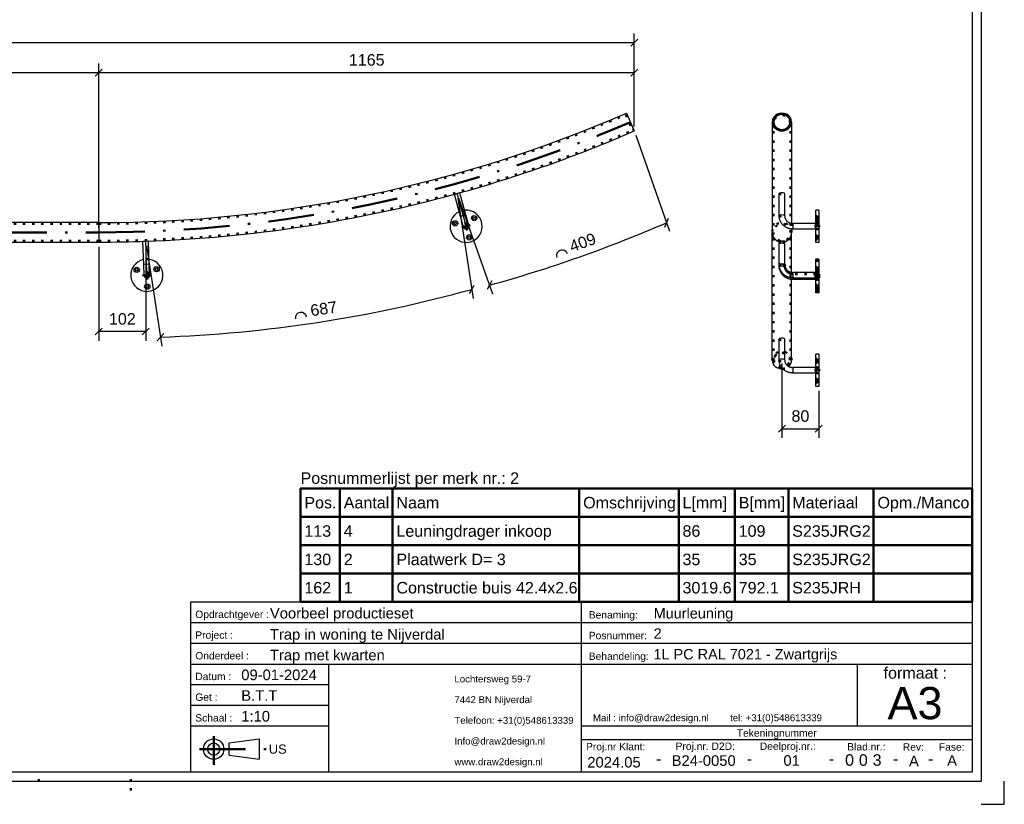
# Model space of a CAD drawing. Header units: millimetres. Extents: x 209 to 629, y 1123 to 1420.
# Tile 2 of 3: x 414 to 629, y 1123 to 1294. Entities that reach past the tile are written whole.
import ezdxf
from ezdxf.enums import TextEntityAlignment as Align

# ---------------------------------------------------------------- set-up
doc = ezdxf.new("R2010")
doc.units = ezdxf.units.MM
doc.linetypes.add('DOT', pattern=[2, 0.5, -1.5])
doc.linetypes.add('STRICHPUNKT2', pattern=[18.5, 10, -4, 0.5, -4])
doc.layers.get('0').update_dxf_attribs({"linetype": 'CONTINUOUS'})
for name, color, linetype in [('DIM49', 4, 'CONTINUOUS'), ('LE_RED', 1, 'CONTINUOUS'), ('TXT_ALL', 7, 'CONTINUOUS'), ('TXT_DIM49', 2, 'CONTINUOUS'), ('TXT_YELLOW', 2, 'CONTINUOUS')]:
    doc.layers.add(name, color=color, linetype=linetype)
doc.layers.add('LE_ALL', color=7, linetype='CONTINUOUS', lineweight=50)
doc.styles.add('ARIAL', font='arial.ttf')

# ---------------------------------------------------------------- blocks, each defined once
blk = doc.blocks.new('BOM-P2_00003', base_point=(475.41, 1167.35))
at = {"layer": 'LE_ALL', "color": 8}
for p, q in [((483.98, 1192.02), (483.98, 1167.35)), ((495.43, 1192.02), (495.43, 1167.35)), ((536.05, 1192.02), (536.05, 1167.35)), ((557.67, 1192.02), (557.67, 1167.35)), ((569.89, 1192.02), (569.89, 1167.35)), ((581.53, 1192.02), (581.53, 1167.35)), ((600.08, 1192.02), (600.08, 1167.35)), ((475.41, 1185.85), (621.51, 1185.85)), ((475.41, 1179.69), (621.51, 1179.69)), ((475.41, 1173.52), (621.51, 1173.52))]:
    blk.add_line(p, q, dxfattribs=at)
blk.add_lwpolyline([(475.41, 1167.35), (621.51, 1167.35), (621.51, 1192.02), (475.41, 1192.02)], close=True, dxfattribs=at)
at = {"layer": 'TXT_YELLOW', "style": 'ARIAL'}
blk.add_text('Posnummerlijst per merk nr.: 2', height=2.5, dxfattribs=at).set_placement((475.41, 1193.02))
for s, p in [('Pos.', (476.24, 1188.94)), ('Aantal', (484.81, 1188.94)), ('Naam', (496.27, 1188.94)), ('Omschrijving', (536.89, 1188.94)), ('L[mm]', (558.5, 1188.94)), ('B[mm]', (570.73, 1188.94)), ('Materiaal', (582.37, 1188.94)), ('Opm./Manco', (600.92, 1188.94)), ('113', (476.24, 1182.77)), ('4', (484.81, 1182.77)), ('Leuningdrager inkoop', (496.27, 1182.77)), ('86', (558.5, 1182.77)), ('109', (570.73, 1182.77)), ('S235JRG2', (582.37, 1182.77)), ('130', (476.24, 1176.6)), ('2', (484.81, 1176.6)), ('Plaatwerk D= 3', (496.27, 1176.6)), ('35', (558.5, 1176.6)), ('35', (570.73, 1176.6)), ('S235JRG2', (582.37, 1176.6)), ('162', (476.24, 1170.44)), ('1', (484.81, 1170.44)), ('Constructie buis 42.4x2.6', (496.27, 1170.44)), ('3019.6', (558.5, 1170.44)), ('792.1', (570.73, 1170.44)), ('S235JRH', (582.37, 1170.44))]:
    blk.add_text(s, height=2.5, dxfattribs=at).set_placement(p, align=Align.MIDDLE_LEFT)
blk = doc.blocks.new('TFIELD_00005', base_point=(603.1, 1145.35))
at = {"layer": 'TXT_YELLOW', "style": 'ARIAL'}
blk.add_text('A3', height=7, dxfattribs=at).set_placement((603.1, 1145.35), align=Align.MIDDLE_LEFT)
blk = doc.blocks.new('FLEX_00004', base_point=(609.01, 1140.35))
blk.add_blockref('TFIELD_00005', (603.1, 1145.35))
blk = doc.blocks.new('TFIELD_00008', base_point=(539.02, 1142.17))
at = {"layer": 'TXT_YELLOW', "style": 'ARIAL'}
blk.add_text('Mail : info@draw2design.nl        tel: +31(0)548613339', height=1.5, dxfattribs=at).set_placement((539.02, 1142.17), align=Align.MIDDLE_LEFT)
blk = doc.blocks.new('FLEX_00007', base_point=(539.02, 1140.92))
blk.add_blockref('TFIELD_00008', (539.02, 1142.17))
blk = doc.blocks.new('DRAW2DESIGNLOGO_00006', base_point=(538.94, 1143.84))
blk.add_blockref('FLEX_00007', (539.02, 1140.92))
blk = doc.blocks.new('TFIELD_00012', base_point=(468.51, 1135.35))
at = {"layer": 'TXT_YELLOW', "style": 'ARIAL'}
blk.add_text('US', height=2, dxfattribs=at).set_placement((468.51, 1135.35), align=Align.MIDDLE_LEFT)
blk = doc.blocks.new('FLEX_00011', base_point=(468.51, 1135.35))
blk.add_blockref('TFIELD_00012', (468.51, 1135.35))
blk = doc.blocks.new('US_00010', base_point=(457.84, 1135.35))
blk.add_line((459.87, 1134.02), (466.43, 1133.13))
blk.add_lwpolyline([(459.87, 1134.02), (459.87, 1136.68), (466.43, 1137.57), (466.43, 1133.13)])
for radius in [2.22, 1.33]:
    blk.add_circle((456.51, 1135.35), radius)
at = {"layer": 'LE_ALL', "color": 1, "linetype": 'STRICHPUNKT2'}
for p, q in [((456.51, 1138.17), (456.51, 1131.95)), ((453.41, 1135.35), (468.28, 1135.35))]:
    blk.add_line(p, q, dxfattribs=at)
blk.add_blockref('FLEX_00011', (468.51, 1135.35))
blk = doc.blocks.new('TFIELD_00015', base_point=(508.89, 1132.6))
at = {"layer": 'TXT_YELLOW', "style": 'ARIAL'}
for s, p in [('Lochtersweg 59-7', (508.89, 1150.6)), ('7442 BN Nijverdal', (508.89, 1146.1)), ('Telefoon: +31(0)548613339', (508.89, 1141.6)), ('Info@draw2design.nl', (508.89, 1137.1)), ('www.draw2design.nl', (508.89, 1132.6))]:
    blk.add_text(s, height=1.5, dxfattribs=at).set_placement(p, align=Align.MIDDLE_LEFT)
blk = doc.blocks.new('FLEX_00014', base_point=(521.7, 1130.35))
blk.add_blockref('TFIELD_00015', (508.89, 1132.6))
blk = doc.blocks.new('D2D_00013', base_point=(481.76, 1132.21))
blk.add_blockref('FLEX_00014', (521.7, 1130.35))
blk = doc.blocks.new('SCHRIFE_00017', base_point=(462.51, 1150.35))
for p, q in [((451.51, 1167.35), (536.51, 1167.35)), ((536.51, 1167.35), (621.51, 1167.35)), ((536.51, 1130.35), (536.51, 1167.35)), ((621.51, 1167.35), (621.51, 1130.35)), ((451.51, 1162.85), (536.51, 1162.85)), ((536.51, 1162.85), (621.51, 1162.85)), ((451.51, 1158.35), (536.51, 1158.35)), ((536.51, 1158.35), (621.51, 1158.35)), ((451.51, 1153.85), (621.51, 1153.85)), ((481.51, 1153.85), (481.51, 1130.35)), ((596.51, 1153.85), (596.51, 1140.35)), ((481.51, 1149.35), (451.51, 1149.35)), ((481.51, 1144.85), (451.51, 1144.85)), ((481.51, 1140.35), (451.51, 1140.35)), ((621.51, 1140.35), (536.51, 1140.35)), ((621.51, 1137.35), (536.51, 1137.35))]:
    blk.add_line(p, q)
blk.add_lwpolyline([(621.51, 1130.35), (451.51, 1130.35), (451.51, 1167.35)])
at = {"layer": 'TXT_YELLOW', "style": 'ARIAL'}
for s, height, p in [('Voorbeel productieset', 2.3, (468.74, 1163.75)), ('Muurleuning', 2.25, (552.23, 1163.75)), ('Trap in woning te Nijverdal', 2.3, (468.74, 1159.15)), ('2', 2.25, (552.23, 1159.36)), ('Trap met kwarten', 2.3, (468.74, 1154.65)), ('1L PC RAL 7021 - Zwartgrijs', 2.25, (552.19, 1154.86)), ('09-01-2024', 2.3, (462.51, 1150.35)), ('B.T.T', 2.3, (462.51, 1145.85)), ('1:10', 2.3, (462.51, 1141.35))]:
    blk.add_text(s, height=height, dxfattribs=at).set_placement(p)
for s, height, p in [('2024.05', 2.3, (543.6, 1131.35)), ('B24-0050', 2.3, (563.11, 1131.71)), ('01', 2.3, (582.25, 1131.73)), ('A', 2.3, (608.85, 1131.62)), ('A', 2.3, (617.15, 1131.72)), ('-', 2.5, (553.34, 1132.01)), ('-', 2.5, (573.08, 1132.01)), ('-', 2.5, (590.91, 1132.01)), ('-', 2.5, (604.85, 1132.01)), ('-', 2.5, (612.5, 1132.01))]:
    blk.add_text(s, height=height, dxfattribs=at).set_placement(p, align=Align.CENTER)
blk = doc.blocks.new('TFIELD_00021', base_point=(599.87, 1132.98))
at = {"layer": 'TXT_ALL', "style": 'ARIAL'}
blk.add_text('3', height=2.5, dxfattribs=at).set_placement((599.87, 1132.98), align=Align.MIDDLE_LEFT)
blk = doc.blocks.new('3_00020')
blk.add_blockref('TFIELD_00021', (599.87, 1132.98))
blk = doc.blocks.new('TELLER1_00019')
blk.add_blockref('3_00020', (0, 0))
blk = doc.blocks.new('TFIELD_00024', base_point=(596.87, 1132.98))
at = {"layer": 'TXT_ALL', "style": 'ARIAL'}
blk.add_text('0', height=2.5, dxfattribs=at).set_placement((596.87, 1132.98), align=Align.MIDDLE_LEFT)
blk = doc.blocks.new('0_00023')
blk.add_blockref('TFIELD_00024', (596.87, 1132.98))
blk = doc.blocks.new('TELLER2_00022')
blk.add_blockref('0_00023', (0, 0))
blk = doc.blocks.new('TFIELD_00027', base_point=(593.87, 1132.98))
at = {"layer": 'TXT_ALL', "style": 'ARIAL'}
blk.add_text('0', height=2.5, dxfattribs=at).set_placement((593.87, 1132.98), align=Align.MIDDLE_LEFT)
blk = doc.blocks.new('0_00026')
blk.add_blockref('TFIELD_00027', (593.87, 1132.98))
blk = doc.blocks.new('TELLER3_00025')
blk.add_blockref('0_00026', (0, 0))
blk = doc.blocks.new('NL_00028', base_point=(452.51, 1163.85))
at = {"layer": 'TXT_ALL', "color": 1, "style": 'ARIAL'}
blk.add_text('Tekeningnummer', height=1.6, dxfattribs=at).set_placement((579.01, 1138.85), align=Align.MIDDLE_CENTER)
at = {"layer": 'TXT_YELLOW', "style": 'ARIAL'}
for s, p in [('Opdrachtgever :', (452.51, 1163.85)), ('Benaming:', (538.11, 1163.75)), ('Project :', (452.51, 1159.35)), ('Posnummer:', (538.11, 1159.25)), ('Onderdeel :', (452.51, 1154.85)), ('Behandeling:', (538.11, 1154.75)), ('Datum :', (452.51, 1150.35)), ('Get :', (452.51, 1145.85)), ('Schaal :', (452.51, 1141.35)), ('Proj.nr Klant:', (537.51, 1135.1)), ('Proj.nr. D2D:', (557, 1135.18)), ('Deelproj.nr.:', (575.32, 1135.18)), ('Blad.nr.:', (594.35, 1135.06)), ('Rev:', (606.43, 1135.02)), ('Fase:', (614.27, 1135.02))]:
    blk.add_text(s, height=1.6, dxfattribs=at).set_placement(p)
blk.add_text('formaat :', height=2.5, dxfattribs=at).set_placement((609.14, 1150.67), align=Align.CENTER)
blk = doc.blocks.new('SCHRIFE_00016')
for name, p in [('SCHRIFE_00017', (462.51, 1150.35)), ('NL_00028', (452.51, 1163.85)), ('TELLER3_00025', (0, 0)), ('TELLER2_00022', (0, 0)), ('TELLER1_00019', (0, 0))]:
    blk.add_blockref(name, p)
blk = doc.blocks.new('DINA3_00002', base_point=(621.51, 1130.35))
for p, q in [((623.51, 1415.35), (623.51, 1128.35)), ((621.51, 1413.35), (621.51, 1130.35)), ((621.51, 1228.9), (621.51, 1213.22)), ((621.51, 1130.35), (215.51, 1130.35)), ((213.51, 1128.35), (623.51, 1128.35))]:
    blk.add_line(p, q)
blk.add_lwpolyline([(623.51, 1123.35), (628.51, 1123.35), (628.51, 1128.35)])
at = {"layer": 'LE_ALL', "linetype": 'DOT'}
for p, q in [((418.51, 1128.35), (418.51, 1130.35)), ((438.51, 1126.35), (438.51, 1130.35))]:
    blk.add_line(p, q, dxfattribs=at)
for name, p in [('BOM-P2_00003', (475.41, 1167.35)), ('SCHRIFE_00016', (0, 0)), ('D2D_00013', (481.76, 1132.21)), ('FLEX_00004', (609.01, 1140.35)), ('DRAW2DESIGNLOGO_00006', (538.94, 1143.84)), ('US_00010', (457.84, 1135.35))]:
    blk.add_blockref(name, p)
blk = doc.blocks.new('_ZBL0022_00001')
blk.add_blockref('DINA3_00002', (621.51, 1130.35))
blk = doc.blocks.new('_D3', base_point=(390.23, 1283.95))
at = {"layer": 'DIM49', "color": 1}
for p, q in [((355.46, 1283.2), (353.96, 1281.7)), ((354.71, 1248.71), (354.71, 1284.45)), ((430.76, 1281.7), (432.26, 1283.2)), ((431.51, 1248.71), (431.51, 1284.45)), ((354.71, 1282.45), (431.51, 1282.45))]:
    blk.add_line(p, q, dxfattribs=at)
at = {"layer": 'TXT_DIM49', "style": 'ARIAL'}
blk.add_text('768', height=2.5, dxfattribs=at).set_placement((390.23, 1283.95))
blk = doc.blocks.new('_D4', base_point=(485.92, 1283.95))
at = {"layer": 'DIM49', "color": 1}
for p, q in [((432.26, 1283.2), (430.76, 1281.7)), ((431.51, 1248.71), (431.51, 1284.45)), ((547.26, 1281.7), (548.76, 1283.2)), ((548.01, 1270.75), (548.01, 1284.45)), ((431.51, 1282.45), (548.01, 1282.45))]:
    blk.add_line(p, q, dxfattribs=at)
at = {"layer": 'TXT_DIM49', "style": 'ARIAL'}
blk.add_text('1165', height=2.5, dxfattribs=at).set_placement((485.92, 1283.95))
blk = doc.blocks.new('_D5', base_point=(390.01, 1290.47))
at = {"layer": 'DIM49', "color": 1}
for p, q in [((547.26, 1288.22), (548.76, 1289.72)), ((548.01, 1270.75), (548.01, 1290.97)), ((239.69, 1288.97), (548.01, 1288.97))]:
    blk.add_line(p, q, dxfattribs=at)
blk = doc.blocks.new('Constructie buis 42.4x2.6_00087', base_point=(546.43, 1273.4))
for p, q in [((546.33, 1273.64), (548.01, 1269.75)), ((431.51, 1249.83), (354.71, 1249.83)), ((431.51, 1249.83), (431.51, 1245.59))]:
    blk.add_line(p, q)
blk.add_arc((431.51, 1538.61), 288.78, -90, -66.5707)
at = {"layer": 'LE_ALL', "color": 3, "linetype": 'DOT'}
blk.add_line((431.51, 1249.57), (354.71, 1249.57), dxfattribs=at)
blk.add_lwpolyline([(547.91, 1269.99, -0.102587), (431.51, 1245.85), (354.71, 1245.85)], format="xyb", dxfattribs=at)
blk.add_arc((431.51, 1538.61), 289.04, -90, -66.5707, dxfattribs=at)
for name, p in [('_D5', (390.01, 1290.47)), ('_D3', (390.23, 1283.95)), ('_D4', (485.92, 1283.95))]:
    blk.add_blockref(name, p)
blk = doc.blocks.new('Constructie buis 42.4x2.6_00086')
blk.add_blockref('Constructie buis 42.4x2.6_00087', (546.43, 1273.4))
blk = doc.blocks.new('Plaatwerk D_ 3_00091', base_point=(546.2, 1273.18))
at = {"layer": 'LE_ALL', "color": 3, "linetype": 'DOT'}
blk.add_line((546.2, 1273.18), (546.48, 1273.3), dxfattribs=at)
blk.add_lwpolyline([(546.2, 1273.18), (547.59, 1269.97), (547.87, 1270.09)], dxfattribs=at)
blk = doc.blocks.new('Plaatwerk D_ 3_00090')
blk.add_blockref('Plaatwerk D_ 3_00091', (546.2, 1273.18))
blk = doc.blocks.new('Leuningdrager inkoop_00101', base_point=(441.38, 1238.35))
for p, q in [((441.3, 1240.75), (441.12, 1245.75)), ((442.5, 1240.79), (441.3, 1240.75)), ((441.38, 1238.35), (441.3, 1240.75))]:
    blk.add_line(p, q)
blk.add_lwpolyline([(442.58, 1238.4), (442.5, 1240.79), (442.32, 1245.79), (441.12, 1245.75)])
for points in [[(441.26, 1241.8, 0.917368), (442.1, 1234.88, 0.917368), (442.46, 1241.84)], [(441.38, 1238.53, 0.071068), (441.36, 1238.35, 1.15301), (442.57, 1238.57)]]:
    blk.add_lwpolyline(points, format="xyb")
for centre, radius in [((444.1, 1239.7), 0.574), ((439.77, 1239.55), 0.574), ((439.77, 1239.55), 0.275), ((444.1, 1239.7), 0.275), ((442.07, 1235.88), 0.574), ((442.07, 1235.88), 0.275)]:
    blk.add_circle(centre, radius)
blk.add_arc((441.98, 1238.38), 0.6, -178.0017, 1.9983)
at = {"layer": 'LE_ALL', "color": 3, "linetype": 'DOT'}
for radius, start, end in [(3.5, 82.1275, 101.8692), (0.625, 18.2586, 165.7381), (0.6, 1.9983, -178.0017)]:
    blk.add_arc((441.98, 1238.38), radius, start, end, dxfattribs=at)
blk = doc.blocks.new('_00103', base_point=(441.98, 1238.38))
at = {"layer": 'LE_ALL', "color": 1, "linetype": 'STRICHPUNKT2'}
for q in [(441.06, 1238.34), (441.06, 1238.34), (441.95, 1239.3), (441.95, 1239.3), (442.91, 1238.41), (442.91, 1238.41), (442.01, 1237.45), (442.01, 1237.45)]:
    blk.add_line((441.98, 1238.38), q, dxfattribs=at)
blk = doc.blocks.new('_00102')
blk.add_blockref('_00103', (441.98, 1238.38))
blk = doc.blocks.new('Leuningdrager inkoop_00100')
for name, p in [('Leuningdrager inkoop_00101', (441.38, 1238.35)), ('_00102', (0, 0))]:
    blk.add_blockref(name, p)
blk = doc.blocks.new('Leuningdrager inkoop_00105', base_point=(510.86, 1248.86))
for p, q in [((510.22, 1251.17), (508.89, 1255.99)), ((511.38, 1251.49), (510.22, 1251.17)), ((510.86, 1248.86), (510.22, 1251.17))]:
    blk.add_line(p, q)
blk.add_lwpolyline([(512.01, 1249.18), (511.38, 1251.49), (510.05, 1256.31), (508.89, 1255.99)])
for points in [[(509.94, 1252.19, 0.917368), (512.37, 1245.65, 0.917368), (511.1, 1252.5)], [(510.81, 1249.03, 0.071068), (510.83, 1248.85, 1.15301), (511.97, 1249.35)]]:
    blk.add_lwpolyline(points, format="xyb")
for centre, radius in [((513.19, 1250.8), 0.574), ((513.19, 1250.8), 0.275), ((509.02, 1249.65), 0.574), ((509.02, 1249.65), 0.275), ((512.1, 1246.61), 0.574), ((512.1, 1246.61), 0.275)]:
    blk.add_circle(centre, radius)
blk.add_arc((511.44, 1249.02), 0.6, -164.5698, 15.4302)
at = {"layer": 'LE_ALL', "color": 3, "linetype": 'DOT'}
for radius, start, end in [(3.5, 95.5593, 115.3011), (0.625, 31.6904, 179.17), (0.6, 15.4302, -164.5698)]:
    blk.add_arc((511.44, 1249.02), radius, start, end, dxfattribs=at)
blk = doc.blocks.new('_00107', base_point=(511.44, 1249.02))
at = {"layer": 'LE_ALL', "color": 1, "linetype": 'STRICHPUNKT2'}
for q in [(510.54, 1248.77), (510.54, 1248.77), (511.19, 1249.91), (511.19, 1249.91), (512.33, 1249.27), (512.33, 1249.27), (511.68, 1248.13), (511.68, 1248.13)]:
    blk.add_line((511.44, 1249.02), q, dxfattribs=at)
blk = doc.blocks.new('_00106')
blk.add_blockref('_00107', (511.44, 1249.02))
blk = doc.blocks.new('Leuningdrager inkoop_00104')
for name, p in [('Leuningdrager inkoop_00105', (510.86, 1248.86)), ('_00106', (0, 0))]:
    blk.add_blockref(name, p)
blk = doc.blocks.new('Muurleuning_00085')
for name in ['Constructie buis 42.4x2.6_00086', 'Plaatwerk D_ 3_00090', 'Leuningdrager inkoop_00104', 'Leuningdrager inkoop_00100']:
    blk.add_blockref(name, (0, 0))
blk = doc.blocks.new('BNR 14_00084')
blk.add_blockref('Muurleuning_00085', (0, 0))
blk = doc.blocks.new('_D7', base_point=(433.73, 1227.64))
at = {"layer": 'DIM49', "color": 1}
for p, q in [((431.51, 1244.59), (431.51, 1224.14)), ((441.72, 1244.77), (441.72, 1224.14)), ((432.26, 1226.89), (430.76, 1225.39)), ((441.72, 1226.14), (431.51, 1226.14)), ((440.97, 1225.39), (442.47, 1226.89))]:
    blk.add_line(p, q, dxfattribs=at)
at = {"layer": 'TXT_DIM49', "style": 'ARIAL'}
blk.add_text('102', height=2.5, dxfattribs=at).set_placement((433.73, 1227.64))
blk = doc.blocks.new('_D10', base_point=(533.46, 1243.03))
at = {"layer": 'DIM49', "color": 1}
for p, q in [((548.35, 1268.81), (555.71, 1247.93)), ((509.8, 1255.21), (517.17, 1234.33)), ((554.66, 1248.83), (555.44, 1250.8)), ((517.02, 1237.14), (515.98, 1235.29))]:
    blk.add_line(p, q, dxfattribs=at)
blk.add_ellipse((438.54, 1518.67), major_axis=(293.02, 0), ratio=1, start_param=4.981696, end_param=5.121307, dxfattribs=at)
at = {"layer": 'DIM49', "color": 2}
blk.add_ellipse((532.3, 1242.62), major_axis=(1.23, 0), ratio=1, start_param=0.339113, end_param=3.480706, dxfattribs=at)
at = {"layer": 'TXT_DIM49', "style": 'ARIAL'}
blk.add_text('409', height=2.5, rotation=19.429, dxfattribs=at).set_placement((534.45, 1243.38))
blk = doc.blocks.new('_D11', base_point=(476.71, 1229.28))
at = {"layer": 'DIM49', "color": 1}
for p, q in [((509.62, 1255.17), (512.96, 1233.33)), ((441.87, 1244.78), (445.22, 1222.95)), ((512.14, 1234.39), (513.19, 1236.23)), ((445.64, 1225.7), (444.2, 1224.15))]:
    blk.add_line(p, q, dxfattribs=at)
blk.add_ellipse((434.7, 1517.77), major_axis=(0, -293.02), ratio=1, start_param=0.034878, end_param=0.269307, dxfattribs=at)
at = {"layer": 'DIM49', "color": 2}
blk.add_ellipse((475.5, 1229.1), major_axis=(1.23, 0), ratio=1, start_param=0.152104, end_param=3.293696, dxfattribs=at)
at = {"layer": 'TXT_DIM49', "style": 'ARIAL'}
blk.add_text('687', height=2.5, rotation=8.7147, dxfattribs=at).set_placement((477.75, 1229.44))
blk = doc.blocks.new('Merk 2_00109', base_point=(240.67, 1219.93))
blk.add_lwpolyline([(345.76, 1245.43, -0.0091), (354.71, 1245.59), (431.51, 1245.59, 0.00872), (441.72, 1245.77)], format="xyb")
for start, end in [(-74.5698, -66.5707), (-88.0017, -74.5698)]:
    blk.add_arc((431.51, 1538.61), 293.02, start, end)
at = {"layer": 'LE_ALL', "color": 1, "linetype": 'STRICHPUNKT2'}
blk.add_lwpolyline([(240.67, 1219.93, -0.120035), (354.71, 1247.71), (431.51, 1247.71, 0.102587), (547.17, 1271.7)], format="xyb", dxfattribs=at)
at = {"layer": 'LE_RED'}
blk.add_line((441.96, 1239), (441.72, 1245.77), dxfattribs=at)
blk.add_lwpolyline([(511.19, 1249.91), (509.47, 1256.15)], dxfattribs=at)
for name, p in [('_D10', (533.46, 1243.03)), ('_D11', (476.71, 1229.28)), ('_D7', (433.73, 1227.64))]:
    blk.add_blockref(name, p)
blk = doc.blocks.new('Merk 2_00108')
blk.add_blockref('Merk 2_00109', (240.67, 1219.93))
blk = doc.blocks.new('Breda_00083')
for name in ['BNR 14_00084', 'Merk 2_00108']:
    blk.add_blockref(name, (0, 0))
blk = doc.blocks.new('_A3D0047_00082')
blk.add_blockref('Breda_00083', (0, 0))
blk = doc.blocks.new('_ANS0047_00081')
blk.add_blockref('_A3D0047_00082', (0, 0))
blk = doc.blocks.new('_D12', base_point=(582.21, 1206.52))
at = {"layer": 'DIM49', "color": 1}
for p, q in [((580.13, 1219.16), (580.13, 1203.02)), ((588.13, 1213.22), (588.13, 1203.02)), ((580.88, 1205.77), (579.38, 1204.27)), ((580.13, 1205.02), (588.13, 1205.02)), ((587.38, 1204.27), (588.88, 1205.77))]:
    blk.add_line(p, q, dxfattribs=at)
at = {"layer": 'TXT_DIM49', "style": 'ARIAL'}
blk.add_text('80', height=2.5, dxfattribs=at).set_placement((582.21, 1206.52))
blk = doc.blocks.new('Constructie buis 42.4x2.6_00116', base_point=(582.25, 1247.71))
for p, q in [((578.01, 1271.7), (578.01, 1247.71)), ((578.01, 1219.93), (578.01, 1247.71)), ((582.25, 1248.43), (582.25, 1247.71)), ((582.25, 1239), (582.25, 1247.71))]:
    blk.add_line(p, q)
for points in [[(582.25, 1271.7), (582.25, 1249.64)], [(582.25, 1219.93), (582.25, 1237.45)]]:
    blk.add_lwpolyline(points)
blk.add_lwpolyline([(578.01, 1247.71, 0.33246), (579.53, 1245.68)], format="xyb")
blk.add_arc((580.13, 1247.71), 2.12, -73.5595, 0)
for centre, major_axis, ratio, start_param, end_param in [((580.13, 1271.7), (2.12, 0), 0.917551, 0, 3.141593), ((580.13, 1271.7), (1.86, 0), 0.917551, 0, 3.141593), ((580.13, 1271.7), (2.12, 0), 0.917551, 3.141593, 6.283185), ((580.13, 1271.7), (1.86, 0), 0.917551, 3.141593, 6.283185), ((580.13, 1219.93), (2.12, 0), 0.887984, 3.141593, 4.78843), ((580.13, 1219.93), (2.12, 0), 0.887984, 5.467153, 6.283185)]:
    blk.add_ellipse(centre, major_axis=major_axis, ratio=ratio, start_param=start_param, end_param=end_param)
at = {"layer": 'LE_ALL', "color": 3, "linetype": 'DOT'}
for p, q in [((578.27, 1271.7), (578.27, 1247.71)), ((582.25, 1249.64), (582.25, 1248.43)), ((578.27, 1219.93), (578.27, 1247.71)), ((581.99, 1219.93), (581.99, 1247.71)), ((582.25, 1237.45), (582.25, 1239))]:
    blk.add_line(p, q, dxfattribs=at)
blk.add_lwpolyline([(581.99, 1271.7), (581.99, 1247.71, 1), (578.27, 1247.71)], format="xyb", dxfattribs=at)
for radius, start, end in [(2.12, 0, 180), (1.86, 180, 0), (2.12, -106.4405, -73.5595)]:
    blk.add_arc((580.13, 1247.71), radius, start, end, dxfattribs=at)
for major_axis, start_param, end_param in [((2.12, 0), 6.283185, 9.424778), ((1.86, 0), 6.283185, 9.424778), ((1.86, 0), 3.141593, 6.283185), ((2.12, 0), 4.78843, 5.467153)]:
    blk.add_ellipse((580.13, 1219.93), major_axis=major_axis, ratio=0.887984, start_param=start_param, end_param=end_param, dxfattribs=at)
blk.add_blockref('_D12', (582.21, 1206.52))
blk = doc.blocks.new('Constructie buis 42.4x2.6_00115')
blk.add_blockref('Constructie buis 42.4x2.6_00116', (582.25, 1247.71))
blk = doc.blocks.new('Plaatwerk D_ 3_00118', base_point=(581.88, 1219.93))
at = {"layer": 'LE_ALL', "color": 3, "linetype": 'DOT'}
for p, q in [((578.38, 1220.07), (578.38, 1219.93)), ((581.88, 1220.07), (581.88, 1219.93))]:
    blk.add_line(p, q, dxfattribs=at)
for centre, start_param, end_param in [((580.13, 1220.07), 0, 3.141593), ((580.13, 1219.93), 6.283185, 9.424778), ((580.13, 1220.07), 3.141593, 6.283185), ((580.13, 1219.93), 3.141593, 6.283185)]:
    blk.add_ellipse(centre, major_axis=(1.75, 0), ratio=0.887984, start_param=start_param, end_param=end_param, dxfattribs=at)
blk = doc.blocks.new('Plaatwerk D_ 3_00117')
blk.add_blockref('Plaatwerk D_ 3_00118', (581.88, 1219.93))
blk = doc.blocks.new('Plaatwerk D_ 3_00120', base_point=(581.88, 1271.58))
for p, q in [((578.38, 1271.58), (578.38, 1271.7)), ((581.88, 1271.58), (581.88, 1271.7))]:
    blk.add_line(p, q)
for centre, start_param, end_param in [((580.13, 1271.7), 6.283185, 9.424778), ((580.13, 1271.7), 3.141593, 6.283185), ((580.13, 1271.58), 3.141593, 4.130778), ((580.13, 1271.58), 5.294002, 6.283185)]:
    blk.add_ellipse(centre, major_axis=(1.75, 0), ratio=0.917551, start_param=start_param, end_param=end_param)
at = {"layer": 'LE_ALL', "color": 3, "linetype": 'DOT'}
for start_param, end_param in [(6.283185, 9.424778), (4.130778, 5.294002)]:
    blk.add_ellipse((580.13, 1271.58), major_axis=(1.75, 0), ratio=0.917551, start_param=start_param, end_param=end_param, dxfattribs=at)
blk = doc.blocks.new('Plaatwerk D_ 3_00119')
blk.add_blockref('Plaatwerk D_ 3_00120', (581.88, 1271.58))
blk = doc.blocks.new('Leuningdrager inkoop_00122', base_point=(579.53, 1219.92))
for p, q in [((580.73, 1219.92), (580.73, 1224.49)), ((587.53, 1214.22), (587.53, 1221.22)), ((588.13, 1221.22), (587.53, 1221.22)), ((582.53, 1218.32), (582.53, 1217.12)), ((587.53, 1218.32), (582.53, 1218.32)), ((587.53, 1217.12), (582.53, 1217.12)), ((587.53, 1218.32), (587.53, 1217.12))]:
    blk.add_line(p, q)
for points in [[(582.53, 1217.12), (582.38, 1217.13), (582.23, 1217.14), (582.18, 1217.14), (582.03, 1217.16), (581.89, 1217.19), (581.8, 1217.21), (581.66, 1217.25), (581.51, 1217.29), (581.43, 1217.32), (581.29, 1217.37), (581.16, 1217.44), (581.08, 1217.48), (580.95, 1217.55), (580.82, 1217.62), (580.75, 1217.67), (580.63, 1217.76), (580.52, 1217.85), (580.45, 1217.91), (580.35, 1218), (580.25, 1218.11), (580.19, 1218.17), (580.1, 1218.28), (580.02, 1218.39), (579.98, 1218.46), (579.9, 1218.58), (579.84, 1218.7), (579.8, 1218.77), (579.74, 1218.89), (579.69, 1219.02), (579.67, 1219.09), (579.63, 1219.22), (579.6, 1219.35), (579.58, 1219.43), (579.56, 1219.56), (579.54, 1219.69), (579.54, 1219.77), (579.53, 1219.9), (579.53, 1219.92), (579.53, 1224.49)], [(588.13, 1221.22), (588.13, 1214.22), (587.53, 1214.22)], [(580.73, 1219.92), (580.74, 1219.82), (580.75, 1219.72), (580.76, 1219.63), (580.79, 1219.53), (580.82, 1219.44), (580.83, 1219.41), (580.87, 1219.31), (580.92, 1219.22), (580.93, 1219.19), (580.99, 1219.11), (581.05, 1219.02), (581.07, 1218.99), (581.14, 1218.91), (581.22, 1218.83), (581.25, 1218.8), (581.34, 1218.73), (581.43, 1218.66), (581.47, 1218.63), (581.57, 1218.57), (581.67, 1218.52), (581.73, 1218.49), (581.84, 1218.45), (581.95, 1218.41), (582, 1218.4), (582.12, 1218.37), (582.23, 1218.35), (582.29, 1218.34), (582.41, 1218.33), (582.53, 1218.32)]]:
    blk.add_lwpolyline(points)
for centre in [(580.13, 1224.49), (580.13, 1219.92)]:
    blk.add_ellipse(centre, major_axis=(0.6, 0), ratio=0.405344, start_param=0, end_param=3.141593)
at = {"layer": 'LE_ALL', "color": 3, "linetype": 'DOT'}
for p, q in [((587.53, 1219.17), (587.83, 1219.47)), ((587.83, 1219.47), (587.83, 1220.02)), ((587.83, 1219.47), (588.13, 1219.47)), ((587.53, 1218.35), (588.13, 1218.35)), ((587.53, 1217.42), (587.83, 1217.71)), ((587.53, 1217.1), (588.13, 1217.1)), ((587.83, 1217.71), (587.83, 1218.26)), ((587.83, 1217.71), (588.13, 1217.71)), ((587.53, 1214.87), (587.83, 1215.16)), ((587.83, 1215.16), (587.83, 1215.71)), ((587.83, 1215.16), (588.13, 1215.16))]:
    blk.add_line(p, q, dxfattribs=at)
for points in [[(587.53, 1220.32), (587.83, 1220.02), (588.13, 1220.02)], [(587.53, 1218.56), (587.83, 1218.26), (588.13, 1218.26)], [(587.53, 1216.01), (587.83, 1215.71), (588.13, 1215.71)]]:
    blk.add_lwpolyline(points, dxfattribs=at)
for centre in [(580.13, 1224.49), (580.13, 1219.92)]:
    blk.add_ellipse(centre, major_axis=(0.6, 0), ratio=0.405344, start_param=3.141593, end_param=6.283185, dxfattribs=at)
blk = doc.blocks.new('_00124', base_point=(587.23, 1217.72))
at = {"layer": 'LE_ALL', "color": 1, "linetype": 'STRICHPUNKT2'}
blk.add_line((587.23, 1217.72), (588.43, 1217.72), dxfattribs=at)
blk = doc.blocks.new('_00123')
blk.add_blockref('_00124', (587.23, 1217.72))
blk = doc.blocks.new('Leuningdrager inkoop_00121')
for name, p in [('Leuningdrager inkoop_00122', (579.53, 1219.92)), ('_00123', (0, 0))]:
    blk.add_blockref(name, p)
blk = doc.blocks.new('Leuningdrager inkoop_00126', base_point=(579.53, 1240.43))
for p, q in [((582.53, 1237.78), (582.53, 1237.43)), ((587.53, 1237.43), (582.53, 1237.43)), ((587.53, 1237.78), (587.53, 1237.43)), ((587.53, 1234.53), (587.53, 1234.88))]:
    blk.add_line(p, q)
for points in [[(582.53, 1237.43), (582.39, 1237.44), (582.25, 1237.45), (582.13, 1237.46), (581.98, 1237.49), (581.84, 1237.52), (581.75, 1237.54), (581.61, 1237.58), (581.47, 1237.63), (581.38, 1237.67), (581.25, 1237.72), (581.12, 1237.79), (581.03, 1237.84), (580.91, 1237.91), (580.79, 1238), (580.71, 1238.05), (580.6, 1238.14), (580.49, 1238.24), (580.42, 1238.31), (580.32, 1238.41), (580.22, 1238.52), (580.16, 1238.6), (580.08, 1238.72), (580, 1238.84), (579.94, 1238.92), (579.87, 1239.05), (579.81, 1239.18), (579.77, 1239.27), (579.72, 1239.4), (579.67, 1239.54), (579.64, 1239.63), (579.61, 1239.77), (579.58, 1239.92), (579.56, 1240.01), (579.55, 1240.16), (579.54, 1240.3), (579.53, 1240.43), (579.53, 1240.77)], [(588.13, 1234.88), (588.13, 1234.53), (587.53, 1234.53)]]:
    blk.add_lwpolyline(points)
blk.add_ellipse((580.13, 1240.43), major_axis=(0.6, 0), ratio=0.036392, start_param=2.890453, end_param=3.141593)
at = {"layer": 'LE_ALL', "color": 3, "linetype": 'DOT'}
for p, q in [((580.73, 1240.43), (580.73, 1240.77)), ((588.13, 1241.53), (587.53, 1241.53)), ((587.53, 1238.63), (582.53, 1238.63)), ((587.53, 1238.79), (587.83, 1239.09)), ((587.53, 1238.63), (587.83, 1238.93)), ((587.53, 1238.66), (588.13, 1238.66)), ((587.83, 1239.09), (587.83, 1239.27)), ((587.83, 1238.93), (587.83, 1239.09)), ((587.83, 1239.09), (588.13, 1239.09)), ((587.83, 1238.93), (588.13, 1238.93)), ((587.53, 1237.41), (588.13, 1237.41)), ((587.53, 1234.96), (587.83, 1235.26)), ((587.83, 1235.26), (587.83, 1235.6)), ((587.83, 1235.26), (588.13, 1235.26))]:
    blk.add_line(p, q, dxfattribs=at)
for points in [[(580.73, 1240.43), (580.74, 1240.32), (580.75, 1240.21), (580.77, 1240.09), (580.79, 1239.99), (580.81, 1239.91), (580.85, 1239.81), (580.89, 1239.7), (580.92, 1239.63), (580.97, 1239.54), (581.03, 1239.44), (581.08, 1239.38), (581.15, 1239.29), (581.22, 1239.2), (581.27, 1239.15), (581.36, 1239.07), (581.44, 1239), (581.5, 1238.96), (581.6, 1238.9), (581.7, 1238.84), (581.76, 1238.81), (581.87, 1238.76), (581.97, 1238.72), (582.04, 1238.7), (582.15, 1238.68), (582.26, 1238.66), (582.34, 1238.65), (582.45, 1238.64), (582.53, 1238.63)], [(587.53, 1239.94), (587.83, 1239.64), (588.13, 1239.64)], [(587.53, 1239.78), (587.83, 1239.48), (588.13, 1239.48)], [(587.53, 1236.11), (587.83, 1235.81), (588.13, 1235.81)]]:
    blk.add_lwpolyline(points, dxfattribs=at)
for centre, start_param, end_param in [((580.13, 1245.43), 6.283185, 9.424778), ((580.13, 1245.43), 3.141593, 6.283185), ((580.13, 1240.43), 3.141593, 6.283185), ((580.13, 1240.43), 6.283185, 9.173638)]:
    blk.add_ellipse(centre, major_axis=(0.6, 0), ratio=0.036392, start_param=start_param, end_param=end_param, dxfattribs=at)
blk = doc.blocks.new('_00128', base_point=(587.23, 1238.03))
at = {"layer": 'LE_ALL', "color": 1, "linetype": 'STRICHPUNKT2'}
blk.add_line((587.23, 1238.03), (588.43, 1238.03), dxfattribs=at)
blk = doc.blocks.new('_00127')
blk.add_blockref('_00128', (587.23, 1238.03))
blk = doc.blocks.new('Leuningdrager inkoop_00125')
for name, p in [('Leuningdrager inkoop_00126', (579.53, 1240.43)), ('_00127', (0, 0))]:
    blk.add_blockref(name, p)
blk = doc.blocks.new('Leuningdrager inkoop_00130', base_point=(579.53, 1240.77))
for p, q in [((580.73, 1240.77), (580.73, 1245.77)), ((587.53, 1234.88), (587.53, 1241.88)), ((588.13, 1241.88), (587.53, 1241.88)), ((582.53, 1238.98), (582.53, 1237.78)), ((587.53, 1238.98), (582.53, 1238.98)), ((587.53, 1238.98), (587.53, 1237.78)), ((587.53, 1237.78), (582.53, 1237.78))]:
    blk.add_line(p, q)
for points in [[(582.53, 1237.78), (582.39, 1237.78), (582.25, 1237.79), (582.13, 1237.8), (581.98, 1237.83), (581.84, 1237.86), (581.75, 1237.88), (581.61, 1237.92), (581.47, 1237.97), (581.38, 1238.01), (581.25, 1238.07), (581.12, 1238.13), (581.03, 1238.18), (580.91, 1238.25), (580.79, 1238.34), (580.71, 1238.39), (580.6, 1238.49), (580.49, 1238.58), (580.42, 1238.65), (580.32, 1238.75), (580.22, 1238.86), (580.16, 1238.94), (580.08, 1239.06), (580, 1239.18), (579.94, 1239.26), (579.87, 1239.39), (579.81, 1239.52), (579.77, 1239.61), (579.72, 1239.74), (579.67, 1239.88), (579.64, 1239.97), (579.61, 1240.11), (579.58, 1240.26), (579.56, 1240.35), (579.55, 1240.5), (579.54, 1240.64), (579.53, 1240.77), (579.53, 1245.77)], [(580.73, 1240.77), (580.74, 1240.66), (580.75, 1240.55), (580.77, 1240.44), (580.79, 1240.33), (580.81, 1240.25), (580.85, 1240.15), (580.89, 1240.04), (580.92, 1239.97), (580.98, 1239.88), (581.03, 1239.78), (581.08, 1239.72), (581.15, 1239.63), (581.22, 1239.54), (581.27, 1239.49), (581.36, 1239.41), (581.44, 1239.34), (581.5, 1239.3), (581.6, 1239.24), (581.7, 1239.18), (581.76, 1239.15), (581.87, 1239.1), (581.97, 1239.07), (582.04, 1239.04), (582.15, 1239.02), (582.26, 1239), (582.34, 1238.99), (582.45, 1238.98), (582.53, 1238.98)], [(588.13, 1241.88), (588.13, 1234.88), (587.53, 1234.88)]]:
    blk.add_lwpolyline(points)
for centre, start_param, end_param in [((580.13, 1245.77), 6.283185, 9.424778), ((580.13, 1240.77), 0, 3.141593)]:
    blk.add_ellipse(centre, major_axis=(0.6, 0), ratio=0.034871, start_param=start_param, end_param=end_param)
at = {"layer": 'LE_ALL', "color": 3, "linetype": 'DOT'}
for p, q in [((587.53, 1239.13), (587.83, 1239.42)), ((587.53, 1238.98), (587.83, 1239.27)), ((587.53, 1239), (588.13, 1239)), ((587.83, 1239.42), (587.83, 1239.97)), ((587.83, 1239.27), (587.83, 1239.42)), ((587.83, 1239.42), (588.13, 1239.42)), ((587.83, 1239.27), (588.13, 1239.27)), ((587.53, 1237.75), (588.13, 1237.75)), ((587.83, 1235.6), (587.83, 1236.15)), ((587.53, 1235.3), (587.83, 1235.6)), ((587.83, 1235.6), (588.13, 1235.6))]:
    blk.add_line(p, q, dxfattribs=at)
for points in [[(587.53, 1240.27), (587.83, 1239.97), (588.13, 1239.97)], [(587.53, 1240.12), (587.83, 1239.82), (588.13, 1239.82)], [(587.53, 1236.45), (587.83, 1236.15), (588.13, 1236.15)]]:
    blk.add_lwpolyline(points, dxfattribs=at)
for centre in [(580.13, 1245.77), (580.13, 1240.77)]:
    blk.add_ellipse(centre, major_axis=(0.6, 0), ratio=0.034871, start_param=3.141593, end_param=6.283185, dxfattribs=at)
blk = doc.blocks.new('_00132', base_point=(587.23, 1238.38))
at = {"layer": 'LE_ALL', "color": 1, "linetype": 'STRICHPUNKT2'}
blk.add_line((587.23, 1238.38), (588.43, 1238.38), dxfattribs=at)
blk = doc.blocks.new('_00131')
blk.add_blockref('_00132', (587.23, 1238.38))
blk = doc.blocks.new('Leuningdrager inkoop_00129')
for name, p in [('Leuningdrager inkoop_00130', (579.53, 1240.77)), ('_00131', (0, 0))]:
    blk.add_blockref(name, p)
blk = doc.blocks.new('Leuningdrager inkoop_00134', base_point=(579.53, 1251.33))
for p, q in [((580.73, 1251.33), (580.73, 1256.15)), ((587.53, 1245.52), (587.53, 1252.52)), ((588.13, 1252.52), (587.53, 1252.52)), ((582.53, 1249.62), (582.53, 1248.42)), ((587.53, 1249.62), (582.53, 1249.62)), ((587.53, 1249.62), (587.53, 1248.42)), ((587.53, 1248.42), (582.53, 1248.42))]:
    blk.add_line(p, q)
for points in [[(582.53, 1248.42), (582.39, 1248.42), (582.31, 1248.43), (582.23, 1248.44), (582.08, 1248.45), (581.94, 1248.48), (581.84, 1248.5), (581.7, 1248.54), (581.56, 1248.58), (581.47, 1248.61), (581.34, 1248.66), (581.2, 1248.72), (581.12, 1248.77), (580.99, 1248.84), (580.87, 1248.91), (580.79, 1248.96), (580.67, 1249.05), (580.56, 1249.14), (580.49, 1249.2), (580.38, 1249.3), (580.28, 1249.41), (580.22, 1249.48), (580.13, 1249.59), (580.05, 1249.7), (580, 1249.78), (579.92, 1249.9), (579.85, 1250.02), (579.81, 1250.11), (579.76, 1250.23), (579.7, 1250.37), (579.68, 1250.45), (579.64, 1250.59), (579.6, 1250.72), (579.58, 1250.81), (579.56, 1250.95), (579.55, 1251.09), (579.54, 1251.17), (579.53, 1251.31), (579.53, 1251.33), (579.53, 1256.15)], [(580.73, 1251.33), (580.74, 1251.23), (580.75, 1251.12), (580.76, 1251.08), (580.78, 1250.97), (580.8, 1250.87), (580.82, 1250.81), (580.86, 1250.71), (580.9, 1250.61), (580.93, 1250.56), (580.98, 1250.47), (581.04, 1250.38), (581.08, 1250.33), (581.15, 1250.24), (581.22, 1250.16), (581.27, 1250.12), (581.35, 1250.05), (581.44, 1249.98), (581.49, 1249.94), (581.59, 1249.88), (581.69, 1249.82), (581.75, 1249.79), (581.85, 1249.75), (581.96, 1249.71), (582.03, 1249.69), (582.14, 1249.66), (582.25, 1249.64), (582.32, 1249.63), (582.43, 1249.62), (582.53, 1249.62)], [(588.13, 1252.52), (588.13, 1245.52), (587.53, 1245.52)]]:
    blk.add_lwpolyline(points)
for centre in [(580.13, 1256.15), (580.13, 1251.33)]:
    blk.add_ellipse(centre, major_axis=(0.6, 0), ratio=0.266064, start_param=0, end_param=3.141593)
at = {"layer": 'LE_ALL', "color": 3, "linetype": 'DOT'}
for p, q in [((587.83, 1250.53), (587.83, 1251.08)), ((587.53, 1250.23), (587.83, 1250.53)), ((587.53, 1249.65), (588.13, 1249.65)), ((587.53, 1249.08), (587.83, 1249.37)), ((587.83, 1250.53), (588.13, 1250.53)), ((587.83, 1249.37), (587.83, 1249.92)), ((587.83, 1249.37), (588.13, 1249.37)), ((587.53, 1248.4), (588.13, 1248.4)), ((587.83, 1246.34), (587.83, 1246.89)), ((587.53, 1246.04), (587.83, 1246.34)), ((587.83, 1246.34), (588.13, 1246.34))]:
    blk.add_line(p, q, dxfattribs=at)
for points in [[(587.53, 1251.38), (587.83, 1251.08), (588.13, 1251.08)], [(587.53, 1250.22), (587.83, 1249.92), (588.13, 1249.92)], [(587.53, 1247.18), (587.83, 1246.89), (588.13, 1246.89)]]:
    blk.add_lwpolyline(points, dxfattribs=at)
for centre in [(580.13, 1256.15), (580.13, 1251.33)]:
    blk.add_ellipse(centre, major_axis=(0.6, 0), ratio=0.266064, start_param=3.141593, end_param=6.283185, dxfattribs=at)
blk = doc.blocks.new('_00136', base_point=(587.23, 1249.02))
at = {"layer": 'LE_ALL', "color": 1, "linetype": 'STRICHPUNKT2'}
blk.add_line((587.23, 1249.02), (588.43, 1249.02), dxfattribs=at)
blk = doc.blocks.new('_00135')
blk.add_blockref('_00136', (587.23, 1249.02))
blk = doc.blocks.new('Leuningdrager inkoop_00133')
for name, p in [('Leuningdrager inkoop_00134', (579.53, 1251.33)), ('_00135', (0, 0))]:
    blk.add_blockref(name, p)
blk = doc.blocks.new('Muurleuning_00114')
for name in ['Constructie buis 42.4x2.6_00115', 'Plaatwerk D_ 3_00119', 'Leuningdrager inkoop_00133', 'Leuningdrager inkoop_00129', 'Leuningdrager inkoop_00125', 'Leuningdrager inkoop_00121', 'Plaatwerk D_ 3_00117']:
    blk.add_blockref(name, (0, 0))
blk = doc.blocks.new('BNR 14_00113')
blk.add_blockref('Muurleuning_00114', (0, 0))
blk = doc.blocks.new('Breda_00112')
blk.add_blockref('BNR 14_00113', (0, 0))
blk = doc.blocks.new('_A3D0048_00111')
blk.add_blockref('Breda_00112', (0, 0))
blk = doc.blocks.new('_ANS0048_00110')
blk.add_blockref('_A3D0048_00111', (0, 0))

msp = doc.modelspace()

# ---------------------------------------------------------------- block references
for name in ['_ZBL0022_00001', '_ANS0047_00081', '_ANS0048_00110']:
    msp.add_blockref(name, (0, 0))

doc.saveas('drawing.dxf')
